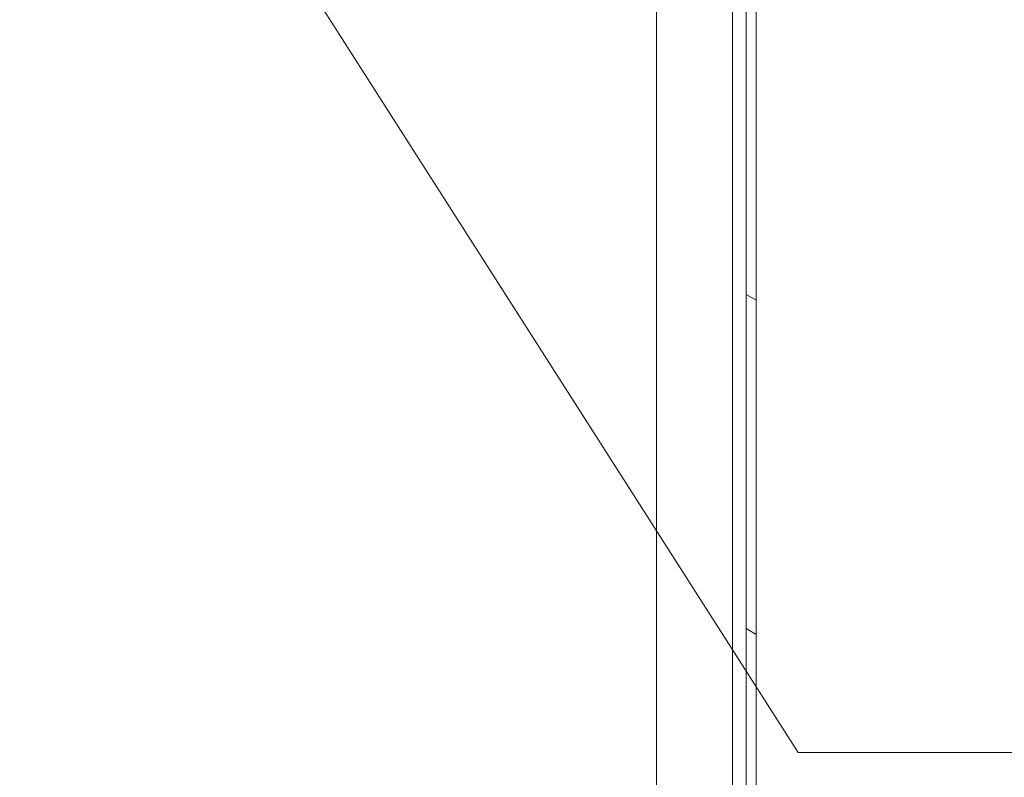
# Model space of a CAD drawing. Header units: inches. Extents: x 16 to 463, y 31 to 294.
# Tile 43 of 110: x 114 to 126, y 162 to 172. Entities that reach past the tile are written whole.
import ezdxf

# ---------------------------------------------------------------- set-up
doc = ezdxf.new("R2010")
doc.units = ezdxf.units.IN
doc.header["$LTSCALE"] = 28.571429
doc.header["$MEASUREMENT"] = 0
for name, color, linetype, lineweight in [('Hatch (ANSI)', 7, 'Continuous', 5), ('Symbol (ANSI)', 7, 'Continuous', 5), ('Visible (ANSI)', 7, 'Continuous', 5)]:
    doc.layers.add(name, color=color, linetype=linetype, lineweight=lineweight)
doc.styles.add('ROMANS', font='romans.shx')
doc.dimstyles.new('Default (ANSI)$7', dxfattribs={"dimscale": 28.571429, "dimtxt": 0.1, "dimasz": 0.098425, "dimexe": 0.125, "dimexo": 0.0625, "dimgap": 0.031496, "dimtad": 0, "dimtih": 1, "dimtoh": 1, "dimrnd": 1e-08, "dimzin": 0, "dimdsep": 46, "dimtxsty": 'ROMANS', "dimcen": 0.09, "dimdle": 0.393701, "dimclrd": 256, "dimclre": 256, "dimclrt": 256, "dimadec": 0, "dimazin": 0, "dimtfac": 1, "dimtofl": 0, "dimtmove": 0, "dimatfit": 3, "dimfxl": 1, "dimtolj": 1, "dimtzin": 0, "dimlwd": -1, "dimlwe": -1, "dimarcsym": 0})

msp = doc.modelspace()

# ---------------------------------------------------------------- hatches: boundary and pattern name
at = {"layer": 'Hatch (ANSI)'}
h = msp.add_hatch(dxfattribs=at)
h.set_pattern_fill('ANSI31', color=256, scale=28.5714, angle=105, style=0)
edge = h.paths.add_edge_path()
edge.add_line((121.8574, 218.6036), (122.5761, 218.6036))
edge.add_ellipse((122.5761, 218.5724), major_axis=(0, 0.0312), ratio=1, start_angle=270, end_angle=360, ccw=False)
edge.add_line((122.6074, 218.5724), (122.6074, 138.6349))
edge.add_ellipse((122.5761, 138.6349), major_axis=(0.0313, 0), ratio=1, start_angle=270, end_angle=360, ccw=False)
edge.add_line((122.5761, 138.6036), (121.8574, 138.6036))
edge.add_line((121.8574, 138.6036), (121.8574, 138.4786))
edge.add_line((121.8574, 138.4786), (122.5761, 138.4786))
edge.add_ellipse((122.5761, 138.6349), major_axis=(0, -0.1563), ratio=1, start_angle=0, end_angle=90)
edge.add_line((122.7324, 138.6349), (122.7324, 218.5724))
edge.add_ellipse((122.5761, 218.5724), major_axis=(0.1562, 0), ratio=1, start_angle=0, end_angle=90)
edge.add_line((122.5761, 218.7286), (121.8574, 218.7286))
edge.add_line((121.8574, 218.7286), (121.8574, 218.6036))

# ---------------------------------------------------------------- linework, layer by layer
at = {"layer": 'Visible (ANSI)'}
for p, q in [((122.6074, 218.5724), (122.6074, 138.6349)), ((122.7324, 138.6349), (122.7324, 218.5724)), ((121.5028, 143.4806), (121.5028, 178.269)), ((122.4403, 177.0403), (122.4403, 143.4806))]:
    msp.add_line(p, q, dxfattribs=at)

# ---------------------------------------------------------------- leaders
at = {"layer": 'Symbol (ANSI)', "annotation_type": 0, "has_hookline": 1, "hookline_direction": 0, "text_width": 32.2025}
msp.add_leader([(113.6498, 177.7911), (123.2502, 162.7516), (126.0624, 162.7516)], dimstyle='Default (ANSI)$7', override={"dimtad": 0}, dxfattribs=at)

doc.saveas('drawing.dxf')
